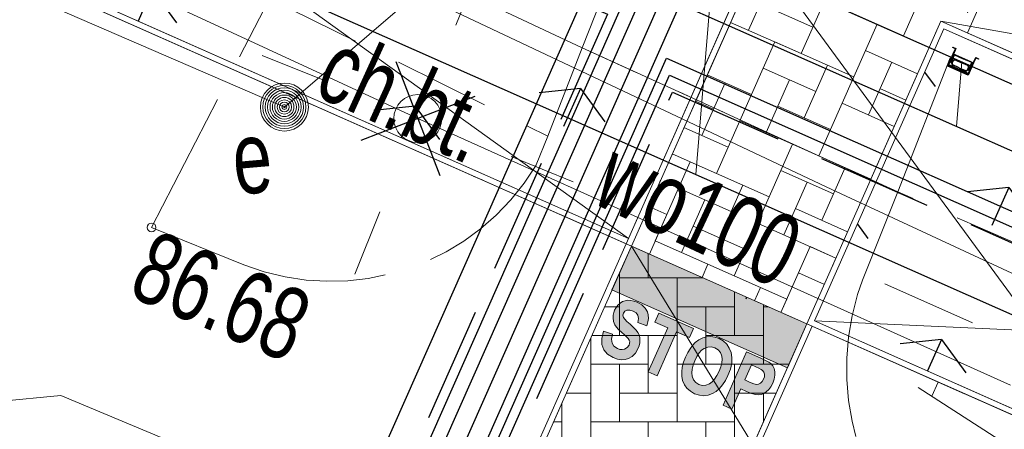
# Model space of a CAD drawing. Header units: metres. Extents: x -1013 to 1491425, y -5789533 to 1032.
# Tile 35 of 66: x -7.02 to 3.25, y -15.81 to -11.54. Entities that reach past the tile are written whole.
import ezdxf
from ezdxf.xclip import XClip

# ---------------------------------------------------------------- set-up
doc = ezdxf.new("R2010")
doc.units = ezdxf.units.M
doc.header["$MEASUREMENT"] = 0
doc.header["$XCLIPFRAME"] = 0
for name, pattern in [('2_KTCR02', [1.5, 1, -0.5]), ('2_KTJZ01', [2, 1.5, -0.5]), ('Krawędzie ukryte', [1.7, 1.2, -0.5]), ('Kropki i Kreski', [3.6, 1.8, -0.9, 0, -0.9]), ('Przerywana', [2.4, 1.2, -1.2])]:
    doc.linetypes.add(name, pattern=pattern)
doc.layers.add('130-Z Teren', color=7, linetype='Continuous')
doc.layers.add('700-L Mapa 1_500 dwg', color=7, linetype='Continuous')
for name, color, linetype, lineweight in [('130-Z Teren1', 7, 'Continuous', 13), ('130-Z Teren114', 113, 'Continuous', 25), ('130-Z Teren21', 37, 'Continuous', 5), ('130-Z Teren69', 41, 'Continuous', 13), ('130-Z Teren85', 1, 'Continuous', 25), ('130-Z Teren93', 254, 'Continuous', 13), ('130-Z Teren94', 9, 'Continuous', 13), ('310-W Oświetlenie85', 1, 'Continuous', 25), ('450-K Belki21', 37, 'Continuous', 5), ('450-K Belki69', 41, 'Continuous', 13), ('703-L Płaszczyzny podejścia 2D3', 152, 'Continuous', 30), ('708-L Opisy sytuacji 1_500 do legendy11', 7, 'Continuous', 13), ('718-L Elementy do rozbiórki85', 1, 'Continuous', 25), ('720-L Oznakowanie lądowiska1', 7, 'Continuous', 13), ('720-L Oznakowanie lądowiska253', 2, 'Continuous', 13), ('720-L Oznakowanie lądowiska94', 9, 'Continuous', 13), ('729-L Instalacje elektryczne-okablowanie75', 30, 'Continuous', 25), ('729-L Instalacje elektryczne-okablowanie85', 1, 'Continuous', 25), ('810-G Ogólne2', 4, 'Continuous', 20), ('GN.6640.3638.2023_9_Dzialki7', 9, 'Continuous', 18), ('GN.6640.3638.2023_9_KTCR_D_L_17', 9, 'Continuous', 18), ('GN.6640.3638.2023_9_KTCR_E_T_17', 9, 'Continuous', 18), ('GN.6640.3638.2023_9_KTCR_L_17', 9, 'Continuous', 18), ('GN.6640.3638.2023_9_KTJZ_L_07', 9, 'Continuous', 18), ('GN.6640.3638.2023_9_RTPW_T_17', 9, 'Continuous', 18), ('GN.6640.3638.2023_9_SUPE_D_L_31', 9, 'Continuous', 18), ('GN.6640.3638.2023_9_SUPW_D_L_05', 9, 'Continuous', 18), ('GN.6640.3638.2023_9_SUPW_E_T_05', 9, 'Continuous', 18), ('GN.6640.3638.2023_9_SUSM_D_T_07', 9, 'Continuous', 18), ('GN.6640.3638.2023_9_SUSM_D_T_37', 9, 'Continuous', 18), ('GN.6640.3638.2023_9_SUUE_D_T_97', 9, 'Continuous', 18), ('GN.6640.3638.2023_9_SUUE_E_T_87', 9, 'Continuous', 18)]:
    doc.layers.add(name, color=color, linetype=linetype, lineweight=lineweight)
doc.styles.add('STYL_AUTOMATYCZNY_1', font='arial.ttf', dxfattribs={"width": 0.7})
doc.dimstyles.new('STYL_AUTOMATYCZNY__5', dxfattribs={"dimtxt": 0.18, "dimasz": 0.456, "dimexe": 0.18, "dimexo": 0.0625, "dimgap": 0, "dimtad": 0, "dimtih": 1, "dimtoh": 1, "dimdec": 4, "dimzin": 0, "dimdsep": 46, "dimcen": 0.09, "dimadec": 0, "dimazin": 0, "dimtfac": 1, "dimtdec": 4, "dimtmove": 0, "dimatfit": 3, "dimldrblk": 'ARROWHEAD_1', "dimfxl": 1, "dimtolj": 1, "dimtzin": 0, "dimarcsym": 0})
pattern_1 = [(246.1, (-2.1928, -10.8614), (-2.7428, 1.2154), [0.433, -1.29904]), (246.1, (-3.915, -11.0454), (-2.7428, 1.2154), [0.433, -1.29904]), (186.1, (-2.1928, -10.8614), (-0.31883, 2.983), [0.433, -1.29904]), (186.1, (-2.8946, -12.445), (-0.31883, 2.983), [0.433, -1.29904]), (306.1, (-2.1928, -10.8614), (2.42394, 1.7676), [0.433, -1.29904]), (306.1, (-2.8946, -12.445), (2.42394, 1.7676), [0.433, -1.29904])]

# ---------------------------------------------------------------- blocks, each defined once
blk = doc.blocks.new('Rysunek_1_9', base_point=(-7447251.91, -5789835.327))
at = {"layer": 'GN.6640.3638.2023_9_Dzialki7', "color": 9, "linetype": 'Continuous', "lineweight": 18}
blk.add_line((-4.54, -3.697), (35.51, -58.297), dxfattribs=at)
at = {"layer": 'GN.6640.3638.2023_9_KTCR_D_L_17', "color": 9, "linetype": '2_KTCR02', "lineweight": 18}
for p, q in [((-1.15, -11.837), (-3.99, -10.501)), ((-4.412, -11.322), (-1.51, -12.757)), ((16.047, -19.404), (2.14, -13.337)), ((2.002, -14.297), (16.657, -20.79))]:
    blk.add_line(p, q, dxfattribs=at)
at = {"layer": 'GN.6640.3638.2023_9_KTCR_L_17', "color": 9, "linetype": '2_KTCR02', "lineweight": 18}
blk.add_line((2.14, -13.337), (-1.15, -11.837), dxfattribs=at)
at = {"layer": 'GN.6640.3638.2023_9_KTJZ_L_07', "color": 9, "linetype": '2_KTJZ01', "lineweight": 18}
for p, q in [((1.58, -4.867), (-1.15, -11.837)), ((2.14, -13.337), (4.87, -6.317)), ((-5.64, -13.707), (-4.412, -11.322)), ((-1.15, -11.837), (-1.51, -12.757)), ((2.14, -13.337), (-1.15, -11.837)), ((-1.51, -12.757), (-1.63, -13.057)), ((1.77, -14.257), (2.14, -13.337)), ((-4.68, -14.097), (-5.64, -13.707)), ((1.72, -14.407), (1.77, -14.257))]:
    blk.add_line(p, q, dxfattribs=at)
for centre, radius, start, end in [((-3.769, -11.775), 2.494, 248.5896, 329.0675), ((4.259, -15.181), 2.654, 163.0487, 239.4523)]:
    blk.add_arc(centre, radius, start, end, dxfattribs=at)
at = {"layer": 'GN.6640.3638.2023_9_RTPW_T_17', "color": 9, "linetype": 'Continuous', "lineweight": 18}
blk.add_circle((-5.64, -13.707), 0.045, dxfattribs=at)
at = {"layer": 'GN.6640.3638.2023_9_SUPE_D_L_31', "color": 9, "linetype": 'Continuous', "lineweight": 18}
for p, q in [((6.122, -3.559), (-4.256, -12.453)), ((-4.256, -12.453), (-9.151, -10.337)), ((-2.865, -12.573), (-6.186, -11.037)), ((3.315, -15.35), (-2.865, -12.573)), ((-6.585, -15.46), (-9.114, -15.698)), ((-0.527, -17.987), (-6.585, -15.46))]:
    blk.add_line(p, q, dxfattribs=at)
at = {"layer": 'GN.6640.3638.2023_9_SUPW_D_L_05', "color": 9, "linetype": 'Continuous', "lineweight": 18}
for p, q in [((1.45, -13.313), (-14.544, -5.755)), ((15.788, -19.973), (1.45, -13.313))]:
    blk.add_line(p, q, dxfattribs=at)
at = {"layer": 'GN.6640.3638.2023_9_SUSM_D_T_07', "color": 9, "linetype": 'Continuous', "lineweight": 18}
for p, q in [((-2.47, -11.6), (-2.207, -10.952)), ((-3.838, -12.178), (-4.487, -11.915)), ((-1.892, -12.968), (-1.244, -13.232)), ((-3.26, -13.546), (-3.523, -14.195))]:
    blk.add_line(p, q, dxfattribs=at)
at = {"layer": 'GN.6640.3638.2023_9_SUSM_D_T_37', "color": 9, "linetype": 'Continuous', "lineweight": 18}
blk.add_circle((-2.865, -12.573), 0.25, dxfattribs=at)
at = {"layer": 'GN.6640.3638.2023_9_SUUE_D_T_97', "color": 9, "linetype": 'Continuous', "lineweight": 18}
for radius in [0.25, 0.225, 0.2, 0.175, 0.15, 0.125, 0.1, 0.075, 0.05, 0.025, 0.00715]:
    blk.add_circle((-4.256, -12.453), radius, dxfattribs=at)
at = {"layer": 'GN.6640.3638.2023_9_KTCR_E_T_17', "color": 9, "linetype": 'Continuous', "lineweight": 18, "insert": (-3.82, -11.981), "char_height": 0.75, "attachment_point": 4, "rotation": 335.5893, "style": 'STYL_AUTOMATYCZNY_1'}
blk.add_mtext('\\A1;{\\pql;\\fArial|b0|i0|c238|p0;\\W0.700000;ch.bt.}', dxfattribs=at)
at = {"layer": 'GN.6640.3638.2023_9_RTPW_T_17', "color": 9, "linetype": 'Continuous', "lineweight": 18, "insert": (-5.612, -13.719), "char_height": 0.75, "attachment_point": 1, "rotation": 337.0928, "style": 'STYL_AUTOMATYCZNY_1'}
blk.add_mtext('\\A1;{\\pql;\\fArial|b0|i0|c238|p0;\\W0.700000;86.68}', dxfattribs=at)
at = {"layer": 'GN.6640.3638.2023_9_SUPW_E_T_05', "color": 9, "linetype": 'Continuous', "lineweight": 18, "insert": (-0.919, -13.105), "char_height": 0.75, "attachment_point": 4, "rotation": 334.9935, "style": 'STYL_AUTOMATYCZNY_1'}
blk.add_mtext('\\A1;{\\pql;\\fArial|b0|i0|c238|p0;\\W0.700000;wo100}', dxfattribs=at)
at = {"layer": 'GN.6640.3638.2023_9_SUUE_E_T_87', "color": 9, "linetype": 'Continuous', "lineweight": 18, "insert": (-4.797, -13), "char_height": 0.75, "attachment_point": 4, "rotation": 4.9731, "style": 'STYL_AUTOMATYCZNY_1'}
blk.add_mtext('\\A1;{\\pql;\\fArial|b0|i0|c238|p0;\\W0.700000;e}', dxfattribs=at)
blk = doc.blocks.new('*X3')
at = {"layer": '130-Z Teren93', "color": 254, "linetype": 'Continuous', "lineweight": 13}
for p, q in [((2.561, -10.89), (2.197, -11.713)), ((1.495, -11.074), (1.131, -11.897)), ((0.582, -11.653), (0.825, -11.105)), ((0.704, -11.379), (1.252, -11.622)), ((2.197, -11.713), (1.374, -11.348)), ((2.988, -11.407), (2.867, -11.681)), ((1.131, -11.897), (0.395, -11.571)), ((1.922, -11.591), (1.558, -12.414)), ((1.922, -11.591), (2.467, -11.832)), ((0.856, -11.775), (0.492, -12.598)), ((0.856, -11.775), (1.679, -12.14)), ((2.345, -12.107), (1.801, -11.865)), ((1.832, -12.535), (2.075, -11.987)), ((1.283, -12.292), (0.735, -12.049)), ((1.405, -12.018), (1.162, -12.567)), ((0.339, -12.202), (0.096, -12.751)), ((0.152, -12.119), (0.613, -12.324)), ((0.766, -12.719), (1.009, -12.171)), ((1.679, -12.14), (1.315, -12.962)), ((1.953, -12.261), (2.224, -12.381)), ((0.217, -12.476), (0.03, -12.393)), ((0.613, -12.324), (0.249, -13.146)), ((2.102, -12.655), (1.558, -12.414)), ((0.888, -12.445), (1.436, -12.688)), ((1.315, -12.962), (0.492, -12.598)), ((-0.091, -12.668), (0.37, -12.872)), ((1.04, -12.841), (0.676, -13.664)), ((1.04, -12.841), (1.859, -13.204)), ((-0.026, -13.025), (-0.39, -13.848)), ((0.249, -13.146), (-0.213, -12.942)), ((-0.026, -13.025), (0.797, -13.389)), ((1.467, -13.358), (0.919, -13.115)), ((1.589, -13.084), (1.346, -13.633)), ((0.95, -13.785), (1.193, -13.237)), ((0.401, -13.542), (-0.147, -13.299)), ((0.523, -13.268), (0.28, -13.816)), ((-0.116, -13.969), (0.127, -13.421)), ((0.797, -13.389), (0.433, -14.212)), ((-0.456, -13.491), (-0.269, -13.573)), ((1.071, -13.511), (1.616, -13.752)), ((-0.269, -13.573), (-0.451, -13.985)), ((0.006, -13.695), (0.554, -13.938)), ((1.494, -14.027), (0.676, -13.664)), ((0.433, -14.212), (-0.39, -13.848)), ((1.224, -13.907), (0.92, -14.593)), ((1.224, -13.907), (1.494, -14.027)), ((0.158, -14.091), (0.098, -14.228)), ((0.158, -14.091), (0.981, -14.455)), ((1.373, -14.301), (1.103, -14.181)), ((0.707, -14.334), (0.646, -14.471)), ((0.981, -14.455), (0.92, -14.593))]:
    blk.add_line(p, q, dxfattribs=at)
blk = doc.blocks.new('*X6')
at = {"layer": '130-Z Teren93', "color": 254, "linetype": 'Continuous', "lineweight": 13}
for p, q in [((-0.462, -14.234), (-0.462, -13.98)), ((-0.762, -14.182), (-0.762, -14.234)), ((-0.762, -14.182), (-0.762, -14.834)), ((0.111, -14.234), (-0.762, -14.234)), ((-0.162, -14.234), (0.111, -14.234)), ((-0.162, -14.234), (-0.162, -15.134)), ((0.438, -14.379), (0.438, -14.834)), ((-0.918, -14.534), (-0.762, -14.534)), ((0.438, -14.534), (-0.162, -14.534)), ((0.138, -15.134), (0.138, -14.534)), ((0.738, -14.512), (0.738, -14.534)), ((0.738, -14.512), (0.738, -15.134)), ((0.788, -14.534), (0.738, -14.534)), ((-1.062, -14.859), (-1.062, -15.734)), ((-1.051, -14.834), (-0.162, -14.834)), ((-0.762, -14.834), (-1.051, -14.834)), ((-0.462, -14.834), (-0.462, -15.434)), ((-0.162, -14.834), (-0.162, -15.734)), ((0.138, -14.834), (0.738, -14.834)), ((-0.462, -15.134), (-1.062, -15.134)), ((-0.762, -15.734), (-0.762, -15.134)), ((0.738, -15.134), (-0.162, -15.134)), ((0.438, -15.134), (1.004, -15.134)), ((0.438, -15.134), (0.438, -16.034)), ((-1.317, -15.434), (-1.062, -15.434)), ((-1.062, -15.434), (-1.062, -16.334)), ((-0.762, -15.434), (-0.162, -15.434)), ((0.871, -15.434), (0.438, -15.434)), ((0.738, -15.734), (0.738, -15.434)), ((-1.362, -15.536), (-1.362, -16.034)), ((-1.362, -15.734), (-1.45, -15.734)), ((-0.162, -15.734), (-1.062, -15.734)), ((-0.462, -15.734), (0.438, -15.734)), ((-0.462, -15.734), (-0.462, -16.634)), ((0.138, -15.734), (0.138, -16.334)), ((0.438, -15.734), (0.438, -16.411)), ((-1.583, -16.034), (-1.062, -16.034)), ((0.138, -16.034), (-0.462, -16.034)), ((-0.162, -16.634), (-0.162, -16.034)), ((0.605, -16.034), (0.438, -16.034)), ((-1.662, -16.334), (-1.662, -16.213)), ((-1.062, -16.334), (-1.716, -16.334)), ((-1.362, -16.334), (-0.462, -16.334)), ((-1.362, -16.334), (-1.362, -17.234)), ((-0.762, -16.334), (-0.762, -16.934)), ((-0.462, -16.334), (-0.462, -17.234)), ((-0.162, -16.334), (0.438, -16.334)), ((-0.762, -16.634), (-1.362, -16.634)), ((-1.062, -17.234), (-1.062, -16.634)), ((0.339, -16.634), (-0.462, -16.634)), ((0.138, -16.634), (0.339, -16.634)), ((0.138, -16.634), (0.138, -17.088)), ((-1.982, -16.934), (-1.362, -16.934)), ((-1.962, -16.934), (-1.982, -16.934)), ((-1.962, -16.89), (-1.962, -16.934)), ((-1.662, -16.934), (-1.662, -17.534)), ((-1.362, -16.934), (-1.362, -17.834)), ((-1.062, -16.934), (-0.462, -16.934)), ((0.206, -16.934), (0.138, -16.934)), ((-1.662, -17.234), (-2.114, -17.234)), ((-1.962, -17.834), (-1.962, -17.234)), ((-0.462, -17.234), (-1.362, -17.234)), ((-0.762, -17.234), (0.073, -17.234)), ((-0.762, -17.234), (-0.762, -18.134)), ((-0.162, -17.234), (-0.162, -17.765)), ((-1.962, -17.534), (-1.362, -17.534)), ((-0.162, -17.534), (-0.762, -17.534)), ((-0.462, -18.134), (-0.462, -17.534)), ((-2.262, -17.567), (-2.262, -17.834)), ((-2.262, -17.567), (-2.262, -18.434)), ((-1.362, -17.834), (-2.262, -17.834)), ((-1.662, -17.834), (-0.762, -17.834)), ((-1.662, -17.834), (-1.662, -18.734)), ((-1.062, -17.834), (-1.062, -18.434)), ((-0.762, -17.834), (-0.762, -18.734)), ((-0.462, -17.834), (-0.193, -17.834)), ((-2.513, -18.134), (-2.262, -18.134)), ((-1.062, -18.134), (-1.662, -18.134)), ((-1.362, -18.734), (-1.362, -18.134)), ((-0.326, -18.134), (-0.762, -18.134)), ((-2.262, -18.434), (-2.646, -18.434)), ((-2.562, -18.434), (-1.662, -18.434)), ((-2.562, -18.434), (-2.562, -19.334)), ((-1.962, -18.434), (-1.962, -19.034)), ((-1.662, -18.434), (-1.662, -19.334)), ((-1.362, -18.434), (-0.762, -18.434)), ((-1.962, -18.734), (-2.562, -18.734)), ((-2.262, -19.334), (-2.262, -18.734)), ((-0.762, -18.734), (-1.662, -18.734)), ((-1.062, -18.734), (-0.592, -18.734)), ((-1.062, -18.734), (-1.062, -19.634)), ((-2.912, -19.034), (-2.562, -19.034)), ((-2.862, -19.034), (-2.862, -19.634)), ((-2.562, -19.034), (-2.562, -19.934)), ((-2.262, -19.034), (-1.662, -19.034)), ((-0.725, -19.034), (-1.062, -19.034)), ((-0.762, -19.119), (-0.762, -19.034)), ((-2.862, -19.334), (-3.045, -19.334)), ((-1.662, -19.334), (-2.562, -19.334)), ((-1.962, -19.334), (-1.062, -19.334)), ((-1.962, -19.334), (-1.962, -20.234)), ((-1.362, -19.334), (-1.362, -19.934)), ((-1.062, -19.334), (-1.062, -19.796)), ((-3.162, -19.934), (-3.162, -19.598)), ((-3.162, -19.634), (-2.562, -19.634)), ((-1.362, -19.634), (-1.962, -19.634)), ((-1.662, -20.234), (-1.662, -19.634)), ((-0.99, -19.634), (-1.062, -19.634)), ((-2.562, -19.934), (-3.311, -19.934)), ((-2.862, -19.934), (-1.962, -19.934)), ((-2.862, -19.934), (-2.862, -20.834)), ((-2.262, -19.934), (-2.262, -20.534)), ((-1.962, -19.934), (-1.962, -20.834)), ((-1.662, -19.934), (-1.123, -19.934)), ((-3.462, -20.275), (-3.462, -20.534)), ((-2.262, -20.234), (-2.862, -20.234)), ((-2.562, -20.834), (-2.562, -20.234)), ((-1.256, -20.234), (-1.962, -20.234)), ((-1.362, -20.234), (-1.256, -20.234)), ((-1.362, -20.234), (-1.362, -20.473)), ((-3.577, -20.534), (-2.862, -20.534)), ((-3.462, -20.534), (-3.577, -20.534)), ((-3.162, -20.534), (-3.162, -20.831)), ((-2.862, -20.534), (-2.862, -20.966)), ((-2.562, -20.534), (-1.962, -20.534)), ((-1.962, -20.834), (-2.862, -20.834)), ((-2.262, -20.834), (-1.522, -20.834)), ((-2.262, -20.834), (-2.262, -21.235)), ((-1.662, -20.834), (-1.662, -21.15)), ((-1.662, -21.134), (-2.262, -21.134)), ((-1.962, -21.37), (-1.962, -21.134)), ((-1.82, -21.434), (-1.788, -21.434))]:
    blk.add_line(p, q, dxfattribs=at)
blk = doc.blocks.new('ARROWHEAD_1')
at = {"color": 0, "linetype": 'Continuous', "lineweight": 0}
blk.add_line((0, 0), (-1, 0), dxfattribs=at)
blk.add_circle((0, 0), 0.25, dxfattribs=at)

msp = doc.modelspace()

# ---------------------------------------------------------------- hatches: boundary and pattern name
at = {"layer": '130-Z Teren114', "linetype": 'Continuous', "lineweight": 25}
h = msp.add_hatch(dxfattribs=at)
h.set_pattern_fill('trawa_0001', color=113, style=0, pattern_type=2)
h.set_pattern_definition(pattern_1)
h.paths.add_polyline_path([(-13.814, -4.356), (-18.207, -6.051), (-0.669, -13.823), (0.68, -10.778)])
h = msp.add_hatch(dxfattribs=at)
h.set_pattern_fill('trawa_0001', color=113, style=0, pattern_type=2)
h.set_pattern_definition(pattern_1)
h.paths.add_polyline_path([(2.619, -11.637), (1.27, -14.682), (12.128, -19.493), (10.433, -15.1)])
at = {"layer": '720-L Oznakowanie lądowiska253', "linetype": 'Continuous', "lineweight": 13}
for points in [[(-0.841, -14.359), (-0.18, -14.652), (0.988, -15.169), (1.19, -14.712), (-0.638, -13.902)], [(-0.931, -14.79), (-0.948, -14.864), (-0.946, -14.929), (-0.926, -14.983), (-0.887, -15.028), (-0.83, -15.063), (-0.784, -15.079), (-0.742, -15.087), (-0.704, -15.085), (-0.669, -15.075), (-0.629, -15.051), (-0.596, -15.017), (-0.571, -14.973), (-0.558, -14.941), (-0.551, -14.91), (-0.549, -14.881), (-0.552, -14.854), (-0.559, -14.828), (-0.571, -14.803), (-0.589, -14.778), (-0.617, -14.749), (-0.652, -14.717), (-0.685, -14.688), (-0.708, -14.664), (-0.721, -14.646), (-0.727, -14.622), (-0.722, -14.6), (-0.708, -14.581), (-0.685, -14.57), (-0.656, -14.569), (-0.621, -14.58), (-0.59, -14.599), (-0.572, -14.623), (-0.566, -14.655), (-0.573, -14.697), (-0.479, -14.733), (-0.467, -14.693), (-0.461, -14.655), (-0.463, -14.62), (-0.472, -14.587), (-0.495, -14.548), (-0.53, -14.515), (-0.578, -14.488), (-0.612, -14.475), (-0.645, -14.468), (-0.676, -14.467), (-0.704, -14.471), (-0.732, -14.481), (-0.757, -14.497), (-0.779, -14.517), (-0.798, -14.541), (-0.814, -14.569), (-0.823, -14.595), (-0.828, -14.622), (-0.83, -14.649), (-0.824, -14.688), (-0.811, -14.723), (-0.795, -14.746), (-0.772, -14.771), (-0.742, -14.799), (-0.709, -14.828), (-0.686, -14.85), (-0.672, -14.864), (-0.662, -14.881), (-0.656, -14.897), (-0.657, -14.915), (-0.662, -14.933), (-0.681, -14.96), (-0.71, -14.976), (-0.733, -14.981), (-0.758, -14.978), (-0.785, -14.969), (-0.82, -14.946), (-0.84, -14.913), (-0.846, -14.871), (-0.837, -14.819)], [(0.009, -14.76), (-0.352, -14.6), (-0.393, -14.694), (-0.258, -14.753), (-0.462, -15.214), (-0.371, -15.254), (-0.167, -14.794), (-0.032, -14.854)]]:
    msp.add_hatch(color=2, dxfattribs=at).paths.add_polyline_path(points)
h = msp.add_hatch(color=2, dxfattribs=at)
h.paths.add_polyline_path([(-0.114, -15.212), (-0.113, -15.258), (-0.104, -15.302), (-0.086, -15.346), (-0.059, -15.383), (-0.024, -15.415), (0.021, -15.44), (0.07, -15.456), (0.117, -15.461), (0.162, -15.456), (0.207, -15.439), (0.245, -15.416), (0.281, -15.385), (0.313, -15.347), (0.342, -15.302), (0.368, -15.25), (0.393, -15.184), (0.407, -15.122), (0.409, -15.064), (0.401, -15.011), (0.382, -14.964), (0.355, -14.924), (0.319, -14.891), (0.275, -14.866), (0.231, -14.851), (0.188, -14.844), (0.146, -14.847), (0.106, -14.858), (0.066, -14.879), (0.027, -14.908), (0, -14.937), (-0.027, -14.971), (-0.051, -15.012), (-0.074, -15.058), (-0.095, -15.112), (-0.108, -15.163)])
h.paths.add_polyline_path([(-0.009, -15.222), (-0.006, -15.184), (0.004, -15.142), (0.022, -15.097), (0.044, -15.052), (0.068, -15.016), (0.094, -14.988), (0.121, -14.968), (0.158, -14.954), (0.196, -14.952), (0.233, -14.962), (0.266, -14.983), (0.289, -15.011), (0.303, -15.048), (0.307, -15.081), (0.303, -15.119), (0.293, -15.16), (0.275, -15.206), (0.252, -15.251), (0.228, -15.288), (0.202, -15.316), (0.175, -15.336), (0.137, -15.351), (0.1, -15.354), (0.064, -15.344), (0.032, -15.324), (0.009, -15.294), (-0.005, -15.256)], flags=0)
h = msp.add_hatch(color=2, dxfattribs=at)
h.paths.add_polyline_path([(0.71, -15.07), (0.563, -15.005), (0.317, -15.559), (0.409, -15.6), (0.502, -15.391), (0.562, -15.418), (0.612, -15.438), (0.654, -15.45), (0.686, -15.453), (0.714, -15.449), (0.741, -15.438), (0.768, -15.421), (0.794, -15.397), (0.816, -15.367), (0.836, -15.33), (0.851, -15.288), (0.858, -15.248), (0.857, -15.211), (0.849, -15.177), (0.835, -15.149), (0.815, -15.126), (0.793, -15.111), (0.759, -15.093)])
h.paths.add_polyline_path([(0.716, -15.188), (0.73, -15.199), (0.742, -15.216), (0.749, -15.238), (0.749, -15.263), (0.74, -15.29), (0.726, -15.314), (0.708, -15.331), (0.688, -15.341), (0.667, -15.343), (0.638, -15.337), (0.594, -15.32), (0.543, -15.297), (0.613, -15.139), (0.658, -15.159), (0.691, -15.175)], flags=0)

# ---------------------------------------------------------------- linework, layer by layer
at = {"layer": '130-Z Teren1', "color": 7, "linetype": 'Continuous', "lineweight": 13, "flags": 128}
for points in [[(-13.734, -4.325), (-11.491, -3.46), (1.448, -9.194), (3.069, -5.536), (4.897, -6.347), (3.277, -10.004), (9.537, -12.778), (10.402, -15.021), (2.588, -11.558), (1.19, -14.712), (-0.638, -13.902), (0.76, -10.748)], [(-13.814, -4.356), (0.68, -10.778), (-0.669, -13.823), (-18.207, -6.051)], [(2.619, -11.637), (10.433, -15.1), (12.128, -19.493), (1.27, -14.682)], [(-0.638, -13.902), (1.19, -14.712), (0.63, -15.977), (-0.85, -19.317), (-1.793, -21.446), (-3.618, -20.627), (-3.014, -19.265), (-1.534, -15.924)]]:
    msp.add_lwpolyline(points, close=True, dxfattribs=at)
at = {"layer": '130-Z Teren1', "color": 7, "linetype": 'Continuous', "lineweight": 13}
for points in [[(-3.673, -20.602), (-0.693, -13.878)], [(-3.618, -20.627), (-0.638, -13.902)], [(-1.739, -21.47), (-0.785, -19.319), (1.245, -14.737)], [(-1.186, -20.075), (1.19, -14.712)], [(2.559, -15.319), (2.493, -15.467)]]:
    msp.add_lwpolyline(points, dxfattribs=at)
at = {"layer": '130-Z Teren1', "color": 7, "linetype": 'Przerywana', "lineweight": 13}
msp.add_lwpolyline([(11.42, -21.238), (1.62, -14.902)], dxfattribs=at)
at = {"layer": '130-Z Teren21', "color": 37, "linetype": 'Continuous', "lineweight": 5}
for p, q in [((-0.638, -13.902), (0.76, -10.748)), ((-0.693, -13.878), (0.68, -10.778)), ((1.19, -14.712), (2.588, -11.558)), ((2.588, -11.558), (10.402, -15.021)), ((1.27, -14.682), (2.619, -11.637)), ((2.619, -11.637), (10.433, -15.1)), ((-0.638, -13.902), (-0.693, -13.878))]:
    msp.add_line(p, q, dxfattribs=at)
at = {"layer": '130-Z Teren69', "color": 41, "linetype": 'Kropki i Kreski', "lineweight": 13}
for p, q in [((0.76, -10.748), (-0.638, -13.902)), ((2.588, -11.558), (1.19, -14.712)), ((2.588, -11.558), (10.402, -15.021))]:
    msp.add_line(p, q, dxfattribs=at)
at = {"layer": '130-Z Teren85', "color": 1, "linetype": 'Continuous', "lineweight": 25}
msp.add_lwpolyline([(0.562, -14.434), (0.553, -14.454)], dxfattribs=at)
at = {"layer": '130-Z Teren94', "color": 9, "linetype": 'Continuous', "lineweight": 13}
for p, q in [((-13.814, -4.356), (-0.669, -13.823)), ((2.588, -11.558), (9.537, -12.778)), ((-0.638, -13.902), (0.63, -15.977)), ((1.27, -14.682), (10.433, -15.1))]:
    msp.add_line(p, q, dxfattribs=at)
at = {"layer": '310-W Oświetlenie85', "color": 1, "linetype": 'Continuous', "lineweight": 25}
for p, q in [((2.66, -12.028), (2.716, -11.9)), ((2.672, -12.011), (2.719, -11.905)), ((2.729, -11.906), (2.693, -11.988)), ((2.712, -11.834), (2.713, -11.831)), ((2.74, -11.846), (2.712, -11.834)), ((2.713, -11.831), (2.744, -11.845)), ((2.716, -11.9), (2.74, -11.846)), ((2.716, -11.9), (2.928, -11.994)), ((2.719, -11.901), (2.716, -11.9)), ((2.744, -11.845), (2.719, -11.901)), ((2.719, -11.905), (2.728, -11.909)), ((2.668, -12.01), (2.88, -12.104)), ((2.693, -11.988), (2.696, -11.99)), ((2.696, -11.99), (2.731, -11.91)), ((2.707, -11.967), (2.696, -11.991)), ((2.696, -11.991), (2.703, -11.995)), ((2.703, -11.995), (2.714, -11.97)), ((2.705, -11.995), (2.716, -11.971)), ((2.714, -11.97), (2.707, -11.967)), ((2.731, -11.91), (2.821, -11.95)), ((2.736, -11.962), (2.786, -11.984)), ((2.736, -11.963), (2.802, -11.993)), ((2.789, -11.982), (2.791, -11.978)), ((2.789, -11.982), (2.789, -11.982)), ((2.791, -11.978), (2.806, -11.985)), ((2.868, -12.022), (2.802, -11.993)), ((2.82, -11.991), (2.806, -11.985)), ((2.818, -11.996), (2.82, -11.991)), ((2.818, -11.996), (2.818, -11.996)), ((2.869, -12.021), (2.82, -11.999)), ((2.911, -11.99), (2.821, -11.95)), ((2.928, -11.994), (2.872, -12.122)), ((2.876, -12.069), (2.911, -11.99)), ((2.876, -12.102), (2.923, -11.995)), ((2.915, -11.988), (2.879, -12.071)), ((2.923, -11.995), (2.914, -11.991)), ((2.926, -11.993), (2.951, -11.936)), ((2.928, -11.994), (2.926, -11.993)), ((2.952, -11.94), (2.928, -11.994)), ((2.951, -11.936), (2.981, -11.95)), ((2.98, -11.953), (2.952, -11.94)), ((2.981, -11.95), (2.98, -11.953)), ((2.872, -12.122), (2.66, -12.028)), ((2.664, -12.019), (2.876, -12.113)), ((2.778, -12.046), (2.712, -12.017)), ((2.779, -12.045), (2.713, -12.015)), ((2.778, -12.046), (2.845, -12.076)), ((2.779, -12.045), (2.846, -12.074)), ((2.865, -12.066), (2.876, -12.042)), ((2.867, -12.067), (2.878, -12.043)), ((2.874, -12.07), (2.867, -12.067)), ((2.885, -12.046), (2.874, -12.07)), ((2.879, -12.071), (2.876, -12.069)), ((2.878, -12.043), (2.885, -12.046))]:
    msp.add_line(p, q, dxfattribs=at)
for centre, radius, start, end in [((2.719, -12.001), 0.0169, 156.1008, 246.1008), ((2.719, -12.001), 0.015, 156.1008, 246.1008), ((2.729, -11.977), 0.0169, 66.1008, 156.1008), ((2.729, -11.977), 0.015, 66.1008, 156.1008), ((2.787, -11.981), 0.00234, 246.1008, 336.1008), ((2.821, -11.996), 0.00234, 156.1008, 246.1008), ((2.852, -12.06), 0.0169, 246.1008, 336.1008), ((2.852, -12.06), 0.015, 246.1008, 336.1008), ((2.862, -12.036), 0.015, 336.1008, 66.1008), ((2.862, -12.036), 0.0169, 336.1008, 66.1008)]:
    msp.add_arc(centre, radius, start, end, dxfattribs=at)
for p in [(2.703, -11.995), (2.705, -11.995), (2.736, -11.962), (2.736, -11.963), (2.865, -12.066), (2.867, -12.067), (2.868, -12.022), (2.869, -12.021)]:
    msp.add_point(p, dxfattribs=at)
at = {"layer": '450-K Belki21', "color": 37, "linetype": 'Continuous', "lineweight": 5}
for p, q in [((-18.207, -6.051), (-0.669, -13.823)), ((-18.286, -6.082), (-0.693, -13.878)), ((-0.693, -13.878), (-0.669, -13.823)), ((1.19, -14.712), (12.159, -19.572)), ((1.27, -14.682), (12.128, -19.493))]:
    msp.add_line(p, q, dxfattribs=at)
at = {"layer": '450-K Belki69', "color": 41, "linetype": 'Kropki i Kreski', "lineweight": 13}
for p, q in [((-18.286, -6.082), (-0.693, -13.878)), ((1.19, -14.712), (12.159, -19.572))]:
    msp.add_line(p, q, dxfattribs=at)
at = {"layer": '703-L Płaszczyzny podejścia 2D3', "color": 152, "linetype": 'Continuous', "lineweight": 30}
msp.add_circle((8.227, 10.355), 1021.659, dxfattribs=at)
at = {"layer": '708-L Opisy sytuacji 1_500 do legendy11', "color": 7, "linetype": 'Continuous', "lineweight": 13}
for points in [[(0.224, -10.838), (0.035, -13.155)], [(2.806, -11.983), (2.752, -12.656)]]:
    msp.add_lwpolyline(points, dxfattribs=at)
at = {"layer": '718-L Elementy do rozbiórki85', "color": 1, "linetype": 'Continuous', "lineweight": 25}
for p, q in [((-3.094, -11.98), (-2.636, -13.167)), ((-2.271, -12.344), (-3.459, -12.802))]:
    msp.add_line(p, q, dxfattribs=at)
at = {"layer": '720-L Oznakowanie lądowiska1', "color": 7, "linetype": 'Continuous', "lineweight": 13, "flags": 128}
for points in [[(-0.841, -14.359), (-0.638, -13.902), (1.19, -14.712), (0.988, -15.169), (-0.18, -14.652)], [(-0.931, -14.79), (-0.948, -14.864), (-0.946, -14.929), (-0.926, -14.983), (-0.887, -15.028), (-0.83, -15.063), (-0.784, -15.079), (-0.742, -15.087), (-0.704, -15.085), (-0.669, -15.075), (-0.629, -15.051), (-0.596, -15.017), (-0.571, -14.973), (-0.558, -14.941), (-0.551, -14.91), (-0.549, -14.881), (-0.552, -14.854), (-0.559, -14.828), (-0.571, -14.803), (-0.589, -14.778), (-0.617, -14.749), (-0.652, -14.717), (-0.685, -14.688), (-0.708, -14.664), (-0.721, -14.646), (-0.727, -14.622), (-0.722, -14.6), (-0.708, -14.581), (-0.685, -14.57), (-0.656, -14.569), (-0.621, -14.58), (-0.59, -14.599), (-0.572, -14.623), (-0.566, -14.655), (-0.573, -14.697), (-0.479, -14.733), (-0.467, -14.693), (-0.461, -14.655), (-0.463, -14.62), (-0.472, -14.587), (-0.495, -14.548), (-0.53, -14.515), (-0.578, -14.488), (-0.612, -14.475), (-0.645, -14.468), (-0.676, -14.467), (-0.704, -14.471), (-0.732, -14.481), (-0.757, -14.497), (-0.779, -14.517), (-0.798, -14.541), (-0.814, -14.569), (-0.823, -14.595), (-0.828, -14.622), (-0.83, -14.649), (-0.824, -14.688), (-0.811, -14.723), (-0.795, -14.746), (-0.772, -14.771), (-0.742, -14.799), (-0.709, -14.828), (-0.686, -14.85), (-0.672, -14.864), (-0.662, -14.881), (-0.656, -14.897), (-0.657, -14.915), (-0.662, -14.933), (-0.681, -14.96), (-0.71, -14.976), (-0.733, -14.981), (-0.758, -14.978), (-0.785, -14.969), (-0.82, -14.946), (-0.84, -14.913), (-0.846, -14.871), (-0.837, -14.819)], [(0.009, -14.76), (-0.352, -14.6), (-0.393, -14.694), (-0.258, -14.753), (-0.462, -15.214), (-0.371, -15.254), (-0.167, -14.794), (-0.032, -14.854)], [(-0.114, -15.212), (-0.113, -15.258), (-0.104, -15.302), (-0.086, -15.346), (-0.059, -15.383), (-0.024, -15.415), (0.021, -15.44), (0.07, -15.456), (0.117, -15.461), (0.162, -15.456), (0.207, -15.439), (0.245, -15.416), (0.281, -15.385), (0.313, -15.347), (0.342, -15.302), (0.368, -15.25), (0.393, -15.184), (0.407, -15.122), (0.409, -15.064), (0.401, -15.011), (0.382, -14.964), (0.355, -14.924), (0.319, -14.891), (0.275, -14.866), (0.231, -14.851), (0.188, -14.844), (0.146, -14.847), (0.106, -14.858), (0.066, -14.879), (0.027, -14.908), (0, -14.937), (-0.027, -14.971), (-0.051, -15.012), (-0.074, -15.058), (-0.095, -15.112), (-0.108, -15.163)], [(-0.009, -15.222), (-0.005, -15.256), (0.009, -15.294), (0.032, -15.324), (0.064, -15.344), (0.1, -15.354), (0.137, -15.351), (0.175, -15.336), (0.202, -15.316), (0.228, -15.288), (0.252, -15.251), (0.275, -15.206), (0.293, -15.16), (0.303, -15.119), (0.307, -15.081), (0.303, -15.048), (0.289, -15.011), (0.266, -14.983), (0.233, -14.962), (0.196, -14.952), (0.158, -14.954), (0.121, -14.968), (0.094, -14.988), (0.068, -15.016), (0.044, -15.052), (0.022, -15.097), (0.004, -15.142), (-0.006, -15.184)], [(0.71, -15.07), (0.563, -15.005), (0.317, -15.559), (0.409, -15.6), (0.502, -15.391), (0.562, -15.418), (0.612, -15.438), (0.654, -15.45), (0.686, -15.453), (0.714, -15.449), (0.741, -15.438), (0.768, -15.421), (0.794, -15.397), (0.816, -15.367), (0.836, -15.33), (0.851, -15.288), (0.858, -15.248), (0.857, -15.211), (0.849, -15.177), (0.835, -15.149), (0.815, -15.126), (0.793, -15.111), (0.759, -15.093)], [(0.716, -15.188), (0.691, -15.175), (0.658, -15.159), (0.613, -15.139), (0.543, -15.297), (0.594, -15.32), (0.638, -15.337), (0.667, -15.343), (0.688, -15.341), (0.708, -15.331), (0.726, -15.314), (0.74, -15.29), (0.749, -15.263), (0.749, -15.238), (0.742, -15.216), (0.73, -15.199)]]:
    msp.add_lwpolyline(points, close=True, dxfattribs=at)
at = {"layer": '720-L Oznakowanie lądowiska94', "color": 9, "linetype": 'Continuous', "lineweight": 13}
msp.add_line((-0.18, -14.652), (-0.638, -13.902), dxfattribs=at)
at = {"layer": '729-L Instalacje elektryczne-okablowanie75', "color": 30, "linetype": 'Krawędzie ukryte', "lineweight": 25}
for points in [[(-4.71, 23.504), (-17.043, -4.328), (-0.889, -11.486), (-4.559, -19.768)], [(-3.691, -20.154), (-0.21, -12.3), (10.883, -17.215), (22.977, 10.077), (30.478, 6.753), (60.367, -1.154)]]:
    msp.add_lwpolyline(points, dxfattribs=at)
at = {"layer": '729-L Instalacje elektryczne-okablowanie85', "color": 1, "linetype": 'Continuous', "lineweight": 25}
for points in [[(-29.779, 39.187), (-10.278, 25.171), (-4.778, 22.734), (-16.713, -4.201), (-0.559, -11.359), (-4.33, -19.869)], [(-4.619, 23.463), (-16.911, -4.277), (-0.757, -11.435), (-4.467, -19.808)], [(-3.873, -20.073), (-0.272, -11.944), (10.731, -16.82), (22.957, 10.771), (30.688, 7.345), (47.55, 4.006)], [(-3.782, -20.113), (-0.241, -12.122), (10.807, -17.017), (22.901, 10.275), (30.528, 6.895), (60.406, -1.008)], [(-3.965, -20.032), (2.476, -5.497), (7.644, -7.787), (13.701, 5.881), (13.247, 6.087)], [(-5.884, -1.296), (-6.069, -1.71), (1.608, -5.112), (-4.932, -19.869), (-4.518, -20.052)]]:
    msp.add_lwpolyline(points, dxfattribs=at)
msp.add_lwpolyline([(-0.055, -10.715), (-14.13, -4.478), (-3.192, 20.207), (21.493, 9.269), (10.555, -15.416)], close=True, dxfattribs=at)
at = {"layer": '729-L Instalacje elektryczne-okablowanie85', "color": 1, "linetype": 'Continuous', "lineweight": 25, "flags": 128}
msp.add_lwpolyline([(-4.147, -19.95), (-0.106, -10.829)], dxfattribs=at)
at = {"layer": '810-G Ogólne2', "color": 4, "linetype": 'Continuous', "lineweight": 20}
msp.add_lwpolyline([(-18.286, -6.082), (-4.796, 24.363), (25.649, 10.872), (12.159, -19.572)], close=True, dxfattribs=at)

# ---------------------------------------------------------------- block references
at = {"layer": '130-Z Teren', "color": 7, "lineweight": 13}
for name in ['*X3', '*X6']:
    msp.add_blockref(name, (0, 0), dxfattribs=at)
at = {"layer": '700-L Mapa 1_500 dwg', "color": 52, "linetype": 'Continuous', "lineweight": 25}
ref = msp.add_blockref('Rysunek_1_9', (-7447251.91, -5789835.327), dxfattribs=at)
XClip(ref).set_block_clipping_path([(-263.024729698, -194.3328058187), (268.520270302, 207.6028993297)])

# ---------------------------------------------------------------- leaders
at = {"layer": '708-L Opisy sytuacji 1_500 do legendy11', "color": 7, "linetype": 'Continuous', "lineweight": 13, "annotation_type": 0, "has_hookline": 1, "hookline_direction": 0, "horizontal_direction": (0.91426, -0.405129, 0)}
for points, text_width in [([(-14.13, -4.478), (-14.319, -6.795), (23.022, -23.341)], 0.302), ([(-11.547, -5.622), (-11.602, -6.296), (14.767, -17.981)], 0.568)]:
    msp.add_leader(points, dimstyle='STYL_AUTOMATYCZNY__5', dxfattribs=dict(at, text_width=text_width))

doc.saveas('drawing.dxf')
